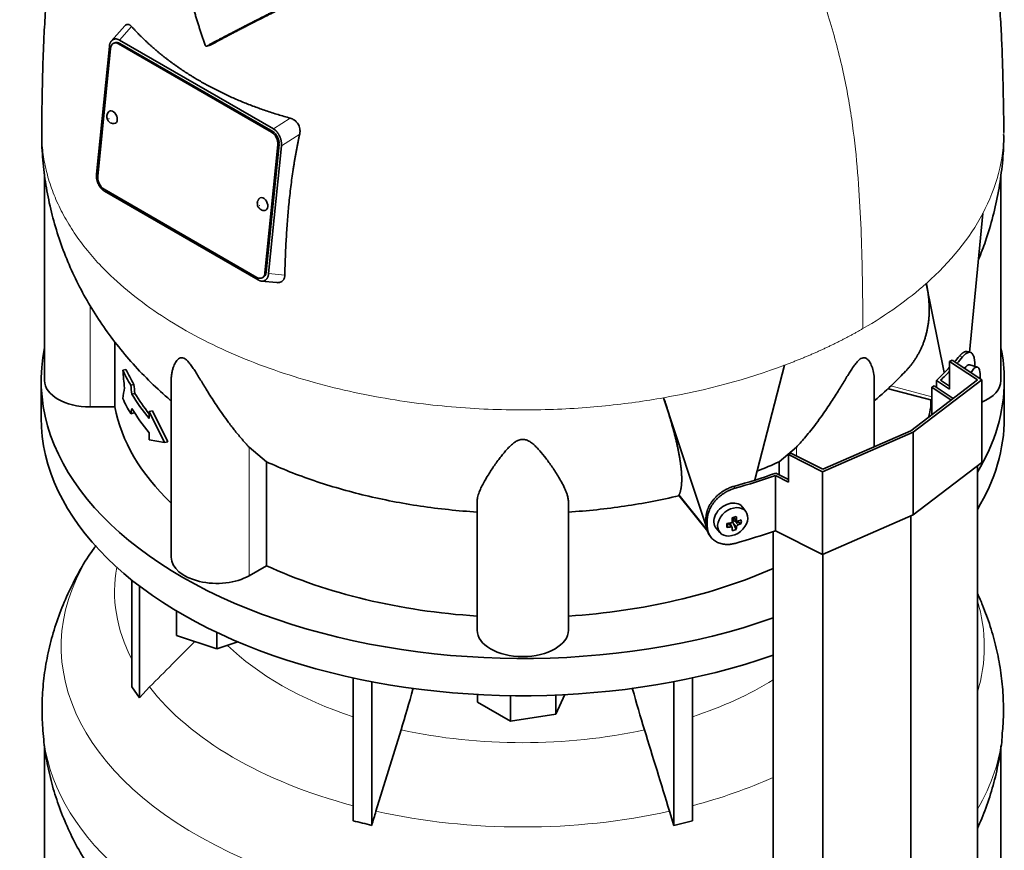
# Model space of a CAD drawing. Header units: millimetres. Extents: x 450 to 1334, y -1400 to 1414.
# Tile 8 of 25: x 1036 to 1327, y -804 to -558. Entities that reach past the tile are written whole.
import ezdxf

# ---------------------------------------------------------------- set-up
doc = ezdxf.new("R2010")
doc.units = ezdxf.units.MM
for name, color, linetype in [('LOW_334-2', 7, 'Continuous'), ('M5X8_UNI7687', 7, 'Continuous'), ('VSI344-454_TERMI', 7, 'Continuous'), ('VSI344-454_TESTA', 7, 'Continuous'), ('VSI344_DIFFUSORE', 7, 'Continuous')]:
    doc.layers.add(name, color=color, linetype=linetype)

# ---------------------------------------------------------------- blocks, each defined once
blk = doc.blocks.new('SE4')
at = {"layer": 'LOW_334-2', "color": 7, "linetype": 'Continuous', "lineweight": 35}
for p, q in [((1305.78, -667.15), (1306.54, -666.77)), ((1311.54, -670.97), (1305.78, -667.15)), ((1305.78, -667.15), (1305.78, -675.38)), ((1306.54, -666.77), (1312.15, -670.5)), ((1319.29, -1058.58), (1319.29, -690.48)), ((1299.63, -1073.65), (1299.63, -705.31)), ((1258.87, -709.9), (1258.87, -1078.28)), ((1273.54, -1085), (1273.54, -716.66))]:
    blk.add_line(p, q, dxfattribs=at)
at = {"layer": 'M5X8_UNI7687', "color": 7, "linetype": 'Continuous', "lineweight": 35}
for p, q in [((1319.29, -661.22), (1317.04, -660.54)), ((1250.79, -704.02), (1249.79, -702.67)), ((1245.2, -708.69), (1245.55, -707.5)), ((1246.72, -708.67), (1246.03, -707.42)), ((1246.98, -705.73), (1248.15, -706.73)), ((1247.94, -709.29), (1247.03, -707.32)), ((1247.06, -705.8), (1247.06, -706.68)), ((1249.43, -707.55), (1247.48, -706.79)), ((1242.02, -708.95), (1243.13, -710.21))]:
    blk.add_line(p, q, dxfattribs=at)
at = {"layer": 'M5X8_UNI7687', "color": 4, "linetype": 'Continuous', "lineweight": 9}
for p, q in [((1246.3, -708.53), (1245.72, -707.48)), ((1248.04, -708.47), (1247.03, -707.32)), ((1247.11, -705.7), (1248.04, -706.5)), ((1247.48, -706.79), (1248.49, -707.94))]:
    blk.add_line(p, q, dxfattribs=at)
at = {"layer": 'M5X8_UNI7687', "color": 7, "linetype": 'Continuous', "lineweight": 35}
blk.add_arc((1310.11, -663.85), 10, 355.3007, 6.9701, dxfattribs=at)
for centre, major_axis, ratio, start_param, end_param in [((1315.73, -665.37), (1.3, 4.83), 0.345066, 0, 0.78056), ((1315.73, -665.37), (1.3, 4.83), 0.345066, 6.272967, 6.283185), ((1317.99, -665.98), (-1.28, -4.76), 0.345066, 2.435688, 4.101845), ((1245.83, -705.72), (3.89, 3.14), 0.739997, 0, 3.172175), ((1245.83, -705.72), (3.89, 3.14), 0.739997, 6.252603, 6.283185), ((1246.92, -702.88), (-1.01, -9.2), 0.152739, -1.021742, -0.87205), ((1243.22, -702.61), (9.99, 0.43), 0.510658, -1.393505, -1.278945), ((1244.15, -706.13), (8.97, 2.29), 0.035701, -1.293098, -1.143406), ((1243.36, -702.44), (2.06, -9.79), 0.279258, 1.046834, 1.161394), ((1247.29, -706.97), (0.391, 0.312), 0.744948, 1.56038, 2.087178), ((1247.49, -707.2), (-0.449, 0.845), 0.482969, 0.934611, 1.452812), ((1247.49, -707.2), (-0.837, 0.408), 0.40333, 4.914112, 5.432313), ((1243.08, -702.52), (3.16, -9.49), 0.408248, 1.007206, 1.121766), ((1243.22, -702.61), (9.99, 0.43), 0.510658, -1.036687, -0.922127), ((1243.22, -702.36), (9.99, -0.48), 0.639648, -0.984117, -0.869557), ((1241.37, -704.38), (6.65, -6.44), 0.71261, 0.529363, 0.679055), ((1243.22, -702.36), (9.99, -0.48), 0.639648, -1.340934, -1.226375), ((1243.36, -702.44), (2.06, -9.79), 0.279258, 0.690017, 0.804576), ((1244.15, -701.13), (7.61, -5.28), 0.901051, 5.557555, 5.707247), ((1243.08, -702.52), (3.16, -9.49), 0.408248, 0.650389, 0.764948)]:
    blk.add_ellipse(centre, major_axis=major_axis, ratio=ratio, start_param=start_param, end_param=end_param, dxfattribs=at)
blk.add_ellipse((1246.89, -707.03), major_axis=(-3.84, -3.1), ratio=0.739997, dxfattribs=at)
for points in [[(1246.3, -707.37), (1246.32, -707.37), (1246.35, -707.36), (1246.4, -707.34), (1246.44, -707.33), (1246.48, -707.3), (1246.52, -707.28), (1246.56, -707.25), (1246.6, -707.21), (1246.63, -707.18), (1246.66, -707.14), (1246.69, -707.1), (1246.71, -707.06), (1246.73, -707.02), (1246.74, -706.97), (1246.75, -706.93), (1246.75, -706.89), (1246.76, -706.86), (1246.75, -706.84)], [(1248.04, -706.5), (1248.04, -706.51), (1248.05, -706.54), (1248.06, -706.58), (1248.07, -706.62), (1248.08, -706.65), (1248.1, -706.68), (1248.13, -706.71), (1248.15, -706.74), (1248.19, -706.76), (1248.22, -706.78), (1248.25, -706.79), (1248.29, -706.8), (1248.33, -706.81), (1248.37, -706.81), (1248.41, -706.8), (1248.45, -706.8), (1248.48, -706.79), (1248.49, -706.78)], [(1248.49, -707.94), (1248.48, -707.95), (1248.45, -707.96), (1248.41, -707.98), (1248.37, -708), (1248.33, -708.03), (1248.29, -708.06), (1248.25, -708.09), (1248.22, -708.12), (1248.19, -708.16), (1248.15, -708.2), (1248.13, -708.24), (1248.1, -708.28), (1248.08, -708.32), (1248.07, -708.35), (1248.06, -708.39), (1248.05, -708.43), (1248.04, -708.46), (1248.04, -708.47)], [(1246.75, -708.82), (1246.76, -708.8), (1246.75, -708.78), (1246.75, -708.74), (1246.74, -708.71), (1246.73, -708.68), (1246.71, -708.65), (1246.69, -708.63), (1246.66, -708.6), (1246.63, -708.58), (1246.6, -708.56), (1246.56, -708.54), (1246.52, -708.53), (1246.48, -708.53), (1246.44, -708.52), (1246.4, -708.52), (1246.35, -708.52), (1246.32, -708.53), (1246.3, -708.53)]]:
    blk.add_open_spline(points, degree=3, dxfattribs=at)
at = {"layer": 'VSI344-454_TERMI', "color": 4, "linetype": 'Continuous', "lineweight": 9}
for p, q in [((1314.9, -658.21), (1313.97, -658)), ((1247.21, -696.54), (1247.59, -697.07)), ((1238.98, -706), (1239.36, -706.54)), ((1239.36, -708.17), (1238.98, -707.63))]:
    blk.add_line(p, q, dxfattribs=at)
at = {"layer": 'VSI344-454_TERMI', "color": 7, "linetype": 'Continuous', "lineweight": 35}
for p, q in [((1317.17, -656.85), (1316.24, -656.63)), ((1311.09, -659.59), (1311.8, -659.18)), ((1319.29, -665.03), (1311.09, -659.59)), ((1311.09, -659.59), (1311.09, -667.75)), ((1311.8, -659.18), (1320.57, -665)), ((1318.56, -661), (1318.56, -660.81)), ((1299.63, -680.09), (1319.29, -665.03)), ((1320.57, -665), (1300.34, -680.51)), ((1307.19, -665.16), (1311.09, -667.75)), ((1307.19, -667.2), (1307.19, -665.16)), ((1308.43, -665.1), (1311.09, -666.87)), ((1320.57, -665), (1320.57, -689.5)), ((1300.34, -680.51), (1273.49, -692.19)), ((1273.54, -691.44), (1299.63, -680.09)), ((1300.34, -680.51), (1300.34, -705)), ((1263.4, -687.12), (1264.11, -686.71)), ((1273.49, -692.19), (1263.4, -687.12)), ((1263.4, -687.12), (1263.4, -695.29)), ((1264.11, -686.71), (1273.54, -691.44)), ((1320.57, -689.5), (1300.34, -705)), ((1259.52, -709.67), (1259.52, -693.34)), ((1259.52, -693.34), (1263.4, -695.29)), ((1259.62, -692.63), (1263.4, -694.52)), ((1273.49, -692.19), (1273.49, -716.68)), ((1300.34, -705), (1273.49, -716.68)), ((1238.98, -707.63), (1238.98, -706)), ((1239.36, -708.17), (1239.36, -706.54)), ((1239.96, -710.86), (1240.34, -711.4)), ((1273.49, -716.68), (1259.52, -709.67))]:
    blk.add_line(p, q, dxfattribs=at)
for centre, major_axis, start_param, end_param in [((1184.77, -621.94), (143.5, 0), -0.472679, -0.450192), ((1184.77, -621.94), (144.5, 0), -0.475462, -0.449757), ((1184.77, -621.94), (143.5, 0), -0.548792, -0.494278), ((1184.77, -621.94), (144.5, 0), -0.543719, -0.506971), ((1184.77, -621.94), (143.5, 0), -1.120604, -1.022004), ((1184.77, -621.94), (144.5, 0), -1.121039, -1.027077), ((1184.77, -638.27), (144.5, 0), -1.121039, -1.027077)]:
    blk.add_ellipse(centre, major_axis=major_axis, ratio=0.57735, start_param=start_param, end_param=end_param, dxfattribs=at)
for points, knots in [([(1313.97, -658), (1314.01, -657.94), (1314.1, -657.84), (1314.22, -657.7), (1314.35, -657.57), (1314.48, -657.44), (1314.6, -657.33), (1314.72, -657.22), (1314.84, -657.12), (1314.96, -657.03), (1315.08, -656.95), (1315.2, -656.87), (1315.32, -656.81), (1315.51, -656.71), (1315.76, -656.62), (1316.03, -656.6), (1316.19, -656.62), (1316.26, -656.64)], [0, 0, 0, 0, 0.0210183, 0.0419351, 0.0627723, 0.0835523, 0.1042975, 0.1250306, 0.145774, 0.1665505, 0.1873825, 0.2082923, 0.229302, 0.2504333, 0.3124933, 0.3747088, 0.4161494, 0.4161494, 0.4161494, 0.4161494]), ([(1318.56, -660.81), (1318.56, -660.73), (1318.55, -660.57), (1318.55, -660.34), (1318.54, -660.11), (1318.53, -659.89), (1318.51, -659.68), (1318.49, -659.47), (1318.47, -659.27), (1318.44, -659.07), (1318.41, -658.89), (1318.37, -658.7), (1318.34, -658.53), (1318.27, -658.25), (1318.16, -657.9), (1317.98, -657.53), (1317.77, -657.23), (1317.54, -657.01), (1317.28, -656.87), (1317, -656.81), (1316.69, -656.84), (1316.4, -656.94), (1316.13, -657.08), (1315.89, -657.24), (1315.65, -657.43), (1315.4, -657.66), (1315.15, -657.91), (1314.98, -658.11), (1314.9, -658.21)], [0, 0, 0, 0, 0.020997, 0.041894, 0.062713, 0.083478, 0.10421, 0.124932, 0.145667, 0.166438, 0.187266, 0.208174, 0.229186, 0.250321, 0.31238, 0.374613, 0.43743, 0.499972, 0.562502, 0.625326, 0.687533, 0.749602, 0.791735, 0.83347, 0.874983, 0.916456, 0.958069, 1, 1, 1, 1]), ([(1238.98, -706), (1238.98, -705.92), (1238.98, -705.76), (1239, -705.51), (1239.02, -705.27), (1239.05, -705.02), (1239.09, -704.78), (1239.14, -704.53), (1239.2, -704.28), (1239.26, -704.03), (1239.34, -703.79), (1239.42, -703.54), (1239.51, -703.29), (1239.68, -702.87), (1239.95, -702.3), (1240.37, -701.58), (1240.86, -700.88), (1241.41, -700.21), (1242.01, -699.57), (1242.66, -698.98), (1243.35, -698.43), (1244, -697.99), (1244.59, -697.64), (1245.1, -697.36), (1245.62, -697.11), (1246.14, -696.89), (1246.67, -696.7), (1247.03, -696.59), (1247.21, -696.54)], [0, 0, 0, 0, 0.020997, 0.041894, 0.062714, 0.083478, 0.10421, 0.124932, 0.145667, 0.166438, 0.187266, 0.208175, 0.229186, 0.250321, 0.312381, 0.374613, 0.43743, 0.499971, 0.5625, 0.625324, 0.687531, 0.7496, 0.791733, 0.833468, 0.874982, 0.916455, 0.958068, 1, 1, 1, 1]), ([(1247.59, -697.07), (1247.5, -697.1), (1247.32, -697.15), (1247.05, -697.24), (1246.79, -697.33), (1246.52, -697.43), (1246.26, -697.54), (1246, -697.65), (1245.74, -697.77), (1245.48, -697.9), (1245.22, -698.03), (1244.97, -698.17), (1244.71, -698.32), (1244.3, -698.58), (1243.73, -698.96), (1243.04, -699.51), (1242.39, -700.11), (1241.78, -700.74), (1241.24, -701.42), (1240.75, -702.12), (1240.33, -702.84), (1240.02, -703.49), (1239.8, -704.07), (1239.64, -704.57), (1239.51, -705.07), (1239.42, -705.56), (1239.37, -706.05), (1239.36, -706.37), (1239.36, -706.54)], [0, 0, 0, 0, 0.021018, 0.041934, 0.062771, 0.083551, 0.104296, 0.125029, 0.145772, 0.166549, 0.18738, 0.20829, 0.2293, 0.250431, 0.312491, 0.374707, 0.437523, 0.500061, 0.56259, 0.62542, 0.687635, 0.749712, 0.791848, 0.833577, 0.875076, 0.916525, 0.958107, 1, 1, 1, 1]), ([(1239.96, -710.86), (1239.83, -710.68), (1239.64, -710.36), (1239.42, -709.9), (1239.26, -709.47), (1239.13, -709.03), (1239.05, -708.58), (1238.99, -708.11), (1238.98, -707.79), (1238.98, -707.63)], [0.6886177, 0.6886177, 0.6886177, 0.6886177, 0.7497121, 0.7918482, 0.8335767, 0.8750754, 0.916525, 0.9581066, 1, 1, 1, 1]), ([(1239.36, -708.17), (1239.36, -708.25), (1239.36, -708.41), (1239.38, -708.65), (1239.4, -708.88), (1239.43, -709.11), (1239.47, -709.34), (1239.52, -709.57), (1239.57, -709.79), (1239.64, -710), (1239.72, -710.22), (1239.8, -710.43), (1239.89, -710.63), (1240.06, -710.97), (1240.33, -711.41), (1240.75, -711.93), (1241.24, -712.39), (1241.78, -712.79), (1242.39, -713.12), (1243.04, -713.39), (1243.73, -713.58), (1244.38, -713.69), (1244.97, -713.73), (1245.48, -713.74), (1246, -713.71), (1246.52, -713.64), (1247.05, -713.54), (1247.41, -713.45), (1247.59, -713.4)], [0, 0, 0, 0, 0.020997, 0.041894, 0.062713, 0.083478, 0.10421, 0.124932, 0.145667, 0.166438, 0.187266, 0.208174, 0.229186, 0.250321, 0.31238, 0.374613, 0.43743, 0.499972, 0.562502, 0.625326, 0.687533, 0.749602, 0.791735, 0.83347, 0.874983, 0.916456, 0.958069, 1, 1, 1, 1])]:
    blk.add_open_spline(points, degree=3, knots=knots, dxfattribs=at)
at = {"layer": 'VSI344-454_TESTA', "color": 7, "linetype": 'Continuous', "lineweight": 35}
for p, q in [((1067, -560.19), (1063.06, -564.66)), ((1063.58, -564.25), (1063.37, -564.37)), ((1064.06, -565.2), (1063.71, -565.35)), ((1065.48, -564.43), (1110.99, -590.7)), ((1062.43, -566.31), (1058.64, -604.15)), ((1062.79, -566.88), (1059, -604.72)), ((1110.42, -591.65), (1065.17, -565.52)), ((1110.77, -591.5), (1065.52, -565.37)), ((1091.28, -566.17), (1092.31, -565.9)), ((1112.87, -592.95), (1112.71, -592.62)), ((1108.49, -633.3), (1112.29, -595.45)), ((1108.84, -633.15), (1112.64, -595.3)), ((1113.34, -595.71), (1109.55, -633.55)), ((1043.27, -604.05), (1043.27, -665.22)), ((1326.27, -665.22), (1326.27, -604.09)), ((1059.11, -606.91), (1059.28, -607.26)), ((1060.86, -608.53), (1106.11, -634.66)), ((1061, -609.16), (1106.51, -635.43)), ((1316.98, -656.91), (1320.88, -615.78)), ((1107.57, -634.83), (1107.92, -634.67)), ((1107.32, -635.75), (1111.98, -636.22)), ((1108.39, -635.62), (1108.61, -635.49)), ((1309.42, -662.78), (1304.19, -636.44)), ((1064.02, -653.71), (1064.02, -673.01)), ((1253.42, -694.58), (1262.24, -660.66)), ((1067.35, -661.89), (1066.42, -662.12)), ((1069.7, -666.38), (1068.77, -666.6)), ((1080.76, -664.92), (1080.76, -717.47)), ((1288.78, -684.81), (1288.78, -664.92)), ((1070, -669), (1069.08, -669.22)), ((1293.02, -667.62), (1305.78, -671.06)), ((1064.02, -673.01), (1056.77, -673.01)), ((1239.44, -709.5), (1226.45, -670.3)), ((1305.51, -670.99), (1305.51, -673.01)), ((1305.78, -673.01), (1305.51, -673.01)), ((1069.7, -674.81), (1068.77, -675.03)), ((1075.18, -674.14), (1074.25, -674.37)), ((1078.79, -683.55), (1074.25, -674.37)), ((1074.25, -674.37), (1074.25, -676.47)), ((1079.72, -683.33), (1075.18, -674.14)), ((1074.25, -680.69), (1074.25, -682.8)), ((1078.79, -683.55), (1074.25, -682.8)), ((1079.72, -683.33), (1078.79, -683.55)), ((1108.93, -689.24), (1103.8, -684.96)), ((1265.73, -684.96), (1260.6, -689.24)), ((1108.93, -689.24), (1108.93, -720.02)), ((1260.6, -689.24), (1260.6, -693.12)), ((1230.98, -699.31), (1231.01, -699.06)), ((1171.27, -739.12), (1171.27, -701.09)), ((1198.27, -739.12), (1198.27, -701.09)), ((1231.02, -699.38), (1239.52, -709.9)), ((1108.93, -720.02), (1103.8, -722.99))]:
    blk.add_line(p, q, dxfattribs=at)
at = {"layer": 'VSI344-454_TESTA', "color": 4, "linetype": 'Continuous', "lineweight": 9}
for p, q in [((1065.48, -564.43), (1069.02, -560.41)), ((1065.52, -565.37), (1065.17, -565.52)), ((1115.98, -587.52), (1110.99, -590.7)), ((1110.42, -591.65), (1110.77, -591.5)), ((1118.76, -592.25), (1113.34, -595.71)), ((1112.64, -595.3), (1112.29, -595.45)), ((1108.49, -633.3), (1108.84, -633.15)), ((1109.55, -633.55), (1114.34, -634.02)), ((1056.77, -673.01), (1056.77, -643.06)), ((1293.71, -666.76), (1305.78, -670.01)), ((1103.8, -722.99), (1103.8, -684.96)), ((1265.73, -687.53), (1265.73, -684.96)), ((1231.01, -699.06), (1239.44, -709.5))]:
    blk.add_line(p, q, dxfattribs=at)
at = {"layer": 'VSI344-454_TESTA', "color": 7, "linetype": 'Continuous', "lineweight": 35}
for centre, major_axis, ratio, start_param, end_param in [((1064.91, -568.1), (1.2, -2.75), 0.643408, 2.425216, 3.996013), ((1065.26, -567.95), (1.2, -2.75), 0.643408, 2.425216, 3.141593), ((1063.37, -587.23), (-0.8, 1.83), 0.643408, 0, 0.21978), ((1063.37, -587.23), (-0.8, 1.83), 0.643408, 2.920391, 6.283185), ((1110.16, -594.23), (1.2, -2.75), 0.643408, 0.85442, 2.425216), ((1110.51, -594.08), (-1.2, 2.75), 0.643408, 3.996013, 5.566809), ((1061.12, -605.95), (-1.2, 2.75), 0.643408, 0.85442, 2.425216), ((1107.91, -612.95), (-0.8, 1.83), 0.643408, 0, 0.21978), ((1107.91, -612.95), (-0.8, 1.83), 0.643408, 2.920391, 6.283185), ((1106.37, -632.08), (-1.2, 2.75), 0.643408, 2.425216, 3.996013), ((1106.72, -631.92), (-1.2, 2.75), 0.643408, 3.141593, 3.996013), ((1184.77, -643.85), (-122.5, 0), 0.57735, 0.261186, 0.327396), ((1184.77, -643.85), (-121.5, 0), 0.57735, 0.260097, 0.326857), ((1056.77, -665.22), (13.5, 0), 0.57735, 3.141593, 4.712389), ((1312.77, -665.22), (-13.5, 0), 0.57735, 2.187452, 3.141593), ((1184.77, -645.96), (-122.5, 0), 0.57735, 0.335083, 0.446047), ((1184.77, -645.96), (-121.5, 0), 0.57735, 0.334608, 0.428513), ((1184.77, -665.22), (-121.5, 0), 0.57735, 0.111341, 0.543224), ((1184.77, -652.29), (-122.5, 0), 0.57735, 0.261186, 0.327396), ((1184.77, -665.22), (121.5, 0), 0.57735, -0.156365, -0.111341), ((1184.77, -650.18), (-122.5, 0), 0.57735, 0.335083, 0.446047), ((1094.26, -717.47), (13.5, 0), 0.57735, 3.141593, 5.497787), ((1184.77, -665.22), (-121.5, 0), 0.57735, 0.896739, 1.459455), ((1184.77, -665.22), (121.5, 0), 0.57735, 4.82373, 5.368326), ((1184.77, -739.12), (13.5, 0), 0.57735, 3.141593, 6.283185)]:
    blk.add_ellipse(centre, major_axis=major_axis, ratio=ratio, start_param=start_param, end_param=end_param, dxfattribs=at)
at = {"layer": 'VSI344-454_TESTA', "color": 4, "linetype": 'Continuous', "lineweight": 9}
for centre in [(1062.31, -587.69), (1106.86, -613.41)]:
    blk.add_ellipse(centre, major_axis=(-0.0254, 0.0582), ratio=0.643408, dxfattribs=at)
for start_param, end_param in [(5.707705, 5.986003), (5.009578, 5.287871)]:
    blk.add_ellipse((1184.77, -591.71), major_axis=(142.36, 0), ratio=0.57735, start_param=start_param, end_param=end_param, dxfattribs=at)
at = {"layer": 'VSI344-454_TESTA', "color": 7, "linetype": 'Continuous', "lineweight": 35}
for points, degree, knots in [([(1060.96, -486.37), (1060.37, -487.51), (1058.8, -490.65), (1056.36, -495.94), (1053.85, -502.19), (1051.68, -508.49), (1049.85, -514.76), (1048.31, -521.03), (1046.93, -527.68), (1045.75, -534.68), (1044.78, -541.99), (1044.02, -549.36), (1043.45, -556.8), (1043.04, -564.02), (1042.79, -570.73), (1042.64, -576.83), (1042.54, -581.64), (1042.47, -585.76), (1042.41, -588.99), (1042.42, -590.91), (1042.42, -591.73)], 3, [0.268708, 0.268708, 0.268708, 0.268708, 0.2934569, 0.3366376, 0.3806974, 0.4228474, 0.4647229, 0.5062222, 0.54758, 0.5968675, 0.6455547, 0.6946082, 0.7468241, 0.800283, 0.8467115, 0.8891063, 0.9336417, 0.9585932, 0.9850441, 1, 1, 1, 1]), ([(1327.11, -591.74), (1327.11, -590.8), (1327.11, -588.73), (1327.06, -585.32), (1326.99, -581.92), (1326.91, -577.74), (1326.79, -572.5), (1326.57, -565.96), (1326.22, -558.99), (1325.71, -551.72), (1325.02, -544.35), (1324.13, -537.13), (1322.99, -529.77), (1321.62, -522.78), (1319.98, -515.87), (1318.1, -509.24), (1315.82, -502.53), (1313.27, -496.19), (1310.83, -490.86), (1309.26, -487.71), (1308.62, -486.46)], 3, [0, 0, 0, 0, 0.0171147, 0.0446827, 0.0706784, 0.0973163, 0.1417862, 0.1869358, 0.2366077, 0.2889616, 0.3390296, 0.3876189, 0.4345971, 0.4858509, 0.5265937, 0.5720835, 0.6181589, 0.6628994, 0.7035656, 0.730842, 0.730842, 0.730842, 0.730842]), ([(1090.77, -565.88), (1090.64, -565.5), (1090.38, -564.75), (1090, -563.6), (1089.61, -562.45), (1089.24, -561.3), (1088.87, -560.14), (1088.51, -558.97), (1088.15, -557.79), (1087.79, -556.61), (1087.44, -555.42), (1087.1, -554.22), (1086.76, -553.02), (1086.43, -551.81), (1086.1, -550.6), (1085.77, -549.38), (1085.45, -548.15), (1085.01, -546.38), (1084.44, -544.05), (1083.75, -541.11), (1083.07, -538.05), (1082.39, -534.87), (1081.72, -531.59), (1081.28, -529.36), (1081.06, -528.23)], 3, [0, 0, 0, 0, 0.030328, 0.060804, 0.091429, 0.122206, 0.153136, 0.184222, 0.215465, 0.246867, 0.278431, 0.310158, 0.342051, 0.374109, 0.406337, 0.438735, 0.471305, 0.504049, 0.578996, 0.657008, 0.738102, 0.822291, 0.909586, 1, 1, 1, 1]), ([(1121.01, -550.99), (1116.84, -553.05), (1113.28, -554.82), (1109.24, -556.84), (1105.7, -558.64), (1103.78, -559.62), (1101.97, -560.54), (1100.08, -561.52), (1098.27, -562.47), (1094.62, -564.37), (1091.28, -566.17)], 2, [0, 0, 0, 0.25, 0.25, 0.5, 0.5, 0.625, 0.625, 0.75, 0.75, 1, 1, 1]), ([(1092.31, -565.9), (1095.64, -564.1), (1099.29, -562.19), (1101.09, -561.25), (1102.98, -560.28), (1104.75, -559.37), (1106.64, -558.41), (1110.2, -556.6), (1114.26, -554.58), (1117.86, -552.78), (1122.07, -550.71)], 2, [0, 0, 0, 0.25, 0.25, 0.375, 0.375, 0.5, 0.5, 0.75, 0.75, 1, 1, 1]), ([(1067, -560.19), (1067.01, -560.18), (1067.12, -560.05), (1067.37, -559.85), (1067.69, -559.75), (1067.95, -559.75), (1068.16, -559.8), (1068.37, -559.88), (1068.59, -560.01), (1068.81, -560.18), (1068.95, -560.33), (1069.02, -560.41)], 3, [0.3819069, 0.3819069, 0.3819069, 0.3819069, 0.392179, 0.5097344, 0.6234902, 0.6817649, 0.7404104, 0.8020867, 0.8651418, 0.9320617, 1, 1, 1, 1]), ([(1069.02, -560.41), (1069.2, -560.61), (1069.56, -561), (1070.12, -561.6), (1070.68, -562.18), (1071.24, -562.77), (1071.82, -563.35), (1072.4, -563.92), (1073, -564.49), (1073.6, -565.05), (1074.2, -565.61), (1074.82, -566.17), (1075.44, -566.71), (1076.07, -567.26), (1076.7, -567.8), (1077.35, -568.33), (1078, -568.86), (1078.66, -569.39), (1079.32, -569.9), (1080, -570.42), (1080.68, -570.93), (1081.36, -571.43), (1082.06, -571.93), (1082.76, -572.42), (1083.47, -572.91), (1084.18, -573.39), (1084.9, -573.87), (1085.63, -574.34), (1086.36, -574.8), (1087.1, -575.26), (1087.85, -575.72), (1088.6, -576.17), (1089.6, -576.75), (1090.85, -577.46), (1092.37, -578.28), (1093.91, -579.08), (1095.47, -579.86), (1097.06, -580.62), (1098.67, -581.36), (1100.31, -582.08), (1101.96, -582.77), (1103.64, -583.45), (1105.34, -584.1), (1107.07, -584.73), (1108.81, -585.33), (1110.57, -585.92), (1112.36, -586.47), (1114.16, -587.01), (1115.37, -587.35), (1115.98, -587.52)], 3, [0, 0, 0, 0, 0.016211, 0.032418, 0.048618, 0.064813, 0.081003, 0.097187, 0.113366, 0.129539, 0.145707, 0.161869, 0.178026, 0.194178, 0.210323, 0.226464, 0.242598, 0.258728, 0.274851, 0.29097, 0.307082, 0.323189, 0.339291, 0.355387, 0.371478, 0.387563, 0.403642, 0.419716, 0.435784, 0.451847, 0.467904, 0.483956, 0.500002, 0.531096, 0.562211, 0.593346, 0.624503, 0.65568, 0.686878, 0.718097, 0.749337, 0.780598, 0.811879, 0.843181, 0.874504, 0.905847, 0.937211, 0.968595, 1, 1, 1, 1]), ([(1090.77, -565.88), (1090.78, -565.9), (1090.8, -565.94), (1090.83, -566), (1090.87, -566.06), (1090.92, -566.12), (1090.99, -566.17), (1091.06, -566.2), (1091.14, -566.21), (1091.21, -566.2), (1091.25, -566.18), (1091.28, -566.17)], 3, [0, 0, 0, 0, 0.083882, 0.167351, 0.251899, 0.376428, 0.501233, 0.625666, 0.750014, 0.87532, 1, 1, 1, 1]), ([(1062.34, -585.56), (1062.32, -585.57), (1062.12, -585.7), (1061.88, -586.11), (1061.67, -586.7), (1061.66, -587.33), (1061.85, -588), (1062.24, -588.55), (1062.57, -588.77), (1062.71, -588.86)], 3, [0, 0, 0, 0, 0.016071, 0.188666, 0.346757, 0.501927, 0.66984, 0.88022, 1, 1, 1, 1]), ([(1115.98, -587.52), (1116.04, -587.54), (1116.17, -587.57), (1116.35, -587.64), (1116.53, -587.71), (1116.76, -587.82), (1117.03, -587.98), (1117.34, -588.19), (1117.61, -588.43), (1117.95, -588.77), (1118.31, -589.26), (1118.63, -589.94), (1118.79, -590.55), (1118.85, -591.06), (1118.86, -591.46), (1118.83, -591.86), (1118.78, -592.12), (1118.76, -592.25)], 3, [0, 0, 0, 0, 0.03415, 0.067958, 0.101516, 0.134917, 0.197958, 0.259657, 0.318285, 0.37658, 0.490339, 0.607904, 0.728718, 0.794673, 0.861368, 0.929571, 1, 1, 1, 1]), ([(1042.46, -591.77), (1042.45, -592.41), (1042.38, -595.27), (1042.78, -600.92), (1043.71, -608.15), (1045.21, -615.33), (1047.22, -622.36), (1049.74, -629.22), (1052.74, -635.89), (1056.22, -642.36), (1060.17, -648.6), (1064.57, -654.61), (1069.42, -660.36), (1074.72, -665.87), (1078.57, -669.37), (1080.65, -671.15), (1080.75, -671.24)], 3, [0, 0, 0, 0, 0.0171473, 0.0897634, 0.1620611, 0.2341525, 0.306163, 0.3782246, 0.4504779, 0.5230734, 0.5961724, 0.6699464, 0.7445732, 0.8202308, 0.8970851, 0.9008421, 0.9008421, 0.9008421, 0.9008421]), ([(1118.76, -592.25), (1118.69, -592.59), (1118.54, -593.26), (1118.33, -594.27), (1118.12, -595.3), (1117.92, -596.33), (1117.73, -597.38), (1117.54, -598.44), (1117.35, -599.5), (1117.17, -600.58), (1117, -601.67), (1116.62, -604.09), (1116.1, -607.91), (1115.54, -613.02), (1115.1, -618.19), (1114.82, -622.45), (1114.63, -625.93), (1114.52, -628.57), (1114.42, -631.28), (1114.37, -633.1), (1114.34, -634.02)], 3, [0, 0, 0, 0, 0.02336, 0.047015, 0.070963, 0.095203, 0.119731, 0.144544, 0.169639, 0.195013, 0.220662, 0.246585, 0.366346, 0.49242, 0.612327, 0.739264, 0.80163, 0.865878, 0.932007, 1, 1, 1, 1]), ([(1319.65, -629.34), (1320.38, -627.55), (1321.97, -623.35), (1324, -616.64), (1325.64, -609.21), (1326.67, -601.83), (1327.12, -596.03), (1327.08, -593.06), (1327.07, -592.37)], 3, [0.3328602, 0.3328602, 0.3328602, 0.3328602, 0.4336687, 0.5662566, 0.6973713, 0.8272292, 0.9560389, 0.9905081, 0.9905081, 0.9905081, 0.9905081]), ([(1106.88, -611.28), (1106.87, -611.29), (1106.67, -611.42), (1106.42, -611.83), (1106.22, -612.42), (1106.21, -613.05), (1106.39, -613.72), (1106.79, -614.27), (1107.12, -614.49), (1107.26, -614.58)], 3, [0, 0, 0, 0, 0.016071, 0.188666, 0.346757, 0.501927, 0.66984, 0.88022, 1, 1, 1, 1]), ([(1114.34, -634.02), (1114.34, -634.08), (1114.34, -634.2), (1114.32, -634.37), (1114.29, -634.53), (1114.25, -634.74), (1114.17, -634.99), (1114.04, -635.25), (1113.89, -635.49), (1113.65, -635.76), (1113.28, -636.03), (1112.74, -636.21), (1112.29, -636.24), (1112.03, -636.22), (1111.98, -636.22)], 3, [0, 0, 0, 0, 0.0335571, 0.0667874, 0.0997731, 0.1325985, 0.1958636, 0.2580457, 0.3183352, 0.3781439, 0.4957181, 0.6141111, 0.7362695, 0.7635613, 0.7635613, 0.7635613, 0.7635613]), ([(1298.1, -662.42), (1298.17, -662.35), (1298.34, -662.17), (1298.61, -661.86), (1298.92, -661.51), (1299.23, -661.15), (1299.52, -660.79), (1299.81, -660.42), (1300.09, -660.05), (1300.36, -659.67), (1300.63, -659.29), (1300.89, -658.9), (1301.14, -658.51), (1301.38, -658.12), (1301.61, -657.72), (1301.84, -657.32), (1302.06, -656.91), (1302.27, -656.5), (1302.47, -656.09), (1302.67, -655.67), (1302.86, -655.24), (1303.04, -654.82), (1303.21, -654.39), (1303.45, -653.76), (1303.74, -652.93), (1304.05, -651.88), (1304.32, -650.82), (1304.54, -649.76), (1304.72, -648.68), (1304.87, -647.59), (1304.97, -646.49), (1305.03, -645.39), (1305.05, -644.29), (1305.04, -643.17), (1304.98, -642.06), (1304.89, -640.94), (1304.77, -639.81), (1304.61, -638.69), (1304.42, -637.57), (1304.27, -636.82), (1304.19, -636.44)], 3, [0.1921012, 0.1921012, 0.1921012, 0.1921012, 0.2005107, 0.2147742, 0.2290298, 0.2432778, 0.2575181, 0.2717506, 0.2859755, 0.3001927, 0.3144023, 0.3286042, 0.3427985, 0.3569852, 0.3711642, 0.3853356, 0.3994995, 0.4136557, 0.4278043, 0.4419454, 0.4560788, 0.4702047, 0.484323, 0.4984337, 0.5315552, 0.5644411, 0.5970912, 0.6295054, 0.6616835, 0.6936252, 0.7253304, 0.756799, 0.7880306, 0.8190252, 0.8497823, 0.8803019, 0.9105837, 0.9406275, 0.970433, 1, 1, 1, 1]), ([(1103.8, -684.96), (1103.59, -684.72), (1103.15, -684.25), (1102.44, -683.46), (1101.63, -682.52), (1100.69, -681.41), (1099.38, -679.79), (1097.8, -677.75), (1096.07, -675.37), (1094.53, -673.13), (1093.16, -671.06), (1091.96, -669.17), (1090.58, -666.94), (1089.32, -664.86), (1088.13, -662.92), (1087.31, -661.65), (1086.52, -660.5), (1085.72, -659.51), (1084.87, -658.73), (1084.06, -658.39), (1083.42, -658.47), (1082.89, -658.78), (1082.42, -659.25), (1081.83, -660.1), (1081.37, -661.16), (1081.02, -662.39), (1080.83, -663.48), (1080.76, -664.34), (1080.76, -664.82), (1080.76, -664.92)], 3, [0, 0, 0, 0, 0.020247, 0.0413012, 0.0631676, 0.0911499, 0.1206822, 0.1725651, 0.2189806, 0.2600001, 0.2962057, 0.3283254, 0.3570821, 0.4069553, 0.4285992, 0.4484587, 0.4665056, 0.4826091, 0.4971306, 0.5113122, 0.5266668, 0.543344, 0.562023, 0.5826937, 0.6304427, 0.6595254, 0.6923195, 0.7261108, 0.734395, 0.734395, 0.734395, 0.734395]), ([(1288.78, -664.92), (1288.78, -664.76), (1288.76, -663.9), (1288.56, -662.44), (1288, -660.68), (1287.31, -659.44), (1286.65, -658.77), (1286.09, -658.48), (1285.56, -658.39), (1284.83, -658.63), (1284.04, -659.27), (1283.28, -660.16), (1282.5, -661.24), (1281.72, -662.42), (1280.89, -663.76), (1279.67, -665.77), (1277.95, -668.59), (1276.09, -671.51), (1274.38, -674.05), (1272.84, -676.23), (1271.22, -678.42), (1269.62, -680.46), (1268.18, -682.2), (1266.88, -683.7), (1266.1, -684.55), (1265.73, -684.96)], 3, [0.2656377, 0.2656377, 0.2656377, 0.2656377, 0.2789295, 0.3409942, 0.392778, 0.4359518, 0.4604978, 0.4716154, 0.4871189, 0.5000341, 0.5129562, 0.5284792, 0.5444389, 0.5641957, 0.583938, 0.6074587, 0.6593255, 0.7214848, 0.7571561, 0.7963778, 0.8446458, 0.8874257, 0.9275339, 0.9650516, 1, 1, 1, 1]), ([(1288.78, -671.24), (1288.82, -671.21), (1290.84, -669.48), (1294.08, -666.59), (1296.79, -663.72), (1298.05, -662.38)], 3, [0.4376151, 0.4376151, 0.4376151, 0.4376151, 0.4439119, 0.7805397, 1, 1, 1, 1]), ([(1231.01, -699.06), (1231.04, -699.01), (1231.1, -698.89), (1231.17, -698.71), (1231.24, -698.52), (1231.31, -698.33), (1231.38, -698.12), (1231.44, -697.91), (1231.49, -697.69), (1231.54, -697.46), (1231.59, -697.23), (1231.63, -696.99), (1231.67, -696.74), (1231.7, -696.48), (1231.73, -696.22), (1231.75, -695.95), (1231.77, -695.67), (1231.79, -695.38), (1231.8, -695.09), (1231.81, -694.79), (1231.81, -694.48), (1231.81, -694.17), (1231.81, -693.85), (1231.8, -693.52), (1231.78, -693.18), (1231.76, -692.84), (1231.74, -692.49), (1231.72, -692.14), (1231.68, -691.78), (1231.65, -691.41), (1231.61, -691.04), (1231.57, -690.66), (1231.52, -690.27), (1231.47, -689.87), (1231.41, -689.47), (1231.35, -689.07), (1231.26, -688.47), (1231.13, -687.67), (1230.94, -686.65), (1230.73, -685.61), (1230.51, -684.54), (1230.26, -683.44), (1229.99, -682.33), (1229.71, -681.2), (1229.41, -680.05), (1229.09, -678.88), (1228.76, -677.69), (1228.41, -676.49), (1228.05, -675.28), (1227.67, -674.05), (1227.28, -672.81), (1226.87, -671.56), (1226.59, -670.72), (1226.45, -670.3)], 3, [0, 0, 0, 0, 0.014374, 0.02874, 0.043097, 0.057447, 0.071789, 0.086123, 0.100449, 0.114767, 0.129077, 0.143379, 0.157674, 0.171961, 0.186239, 0.200511, 0.214774, 0.22903, 0.243278, 0.257518, 0.27175, 0.285975, 0.300193, 0.314402, 0.328604, 0.342798, 0.356985, 0.371164, 0.385335, 0.399499, 0.413655, 0.427804, 0.441945, 0.456079, 0.470204, 0.484323, 0.498433, 0.531555, 0.564441, 0.597091, 0.629505, 0.661683, 0.693625, 0.72533, 0.756799, 0.78803, 0.819025, 0.849782, 0.880302, 0.910583, 0.940627, 0.970433, 1, 1, 1, 1]), ([(1198.27, -701.09), (1198.26, -700.91), (1198.25, -700.54), (1198.15, -699.94), (1197.99, -699.24), (1197.72, -698.42), (1197.24, -697.23), (1196.52, -695.74), (1195.53, -694), (1194.52, -692.38), (1193.52, -690.88), (1192.56, -689.5), (1191.37, -687.89), (1190.18, -686.39), (1188.94, -685.04), (1188.05, -684.17), (1187.12, -683.44), (1186.14, -682.87), (1185.01, -682.56), (1183.83, -682.7), (1182.81, -683.17), (1181.88, -683.83), (1180.99, -684.63), (1179.76, -685.91), (1178.57, -687.37), (1177.35, -688.98), (1176.37, -690.35), (1175.43, -691.73), (1174.28, -693.53), (1173.25, -695.3), (1172.4, -696.98), (1171.81, -698.39), (1171.36, -699.78), (1171.3, -700.67), (1171.27, -701.09)], 3, [0, 0, 0, 0, 0.020247, 0.041301, 0.063168, 0.09115, 0.120682, 0.172565, 0.218981, 0.26, 0.296206, 0.328325, 0.357082, 0.406955, 0.428599, 0.448459, 0.466506, 0.482609, 0.497131, 0.511312, 0.526667, 0.543344, 0.562023, 0.582694, 0.630443, 0.659525, 0.692319, 0.726111, 0.759233, 0.82594, 0.865768, 0.902245, 0.953307, 1, 1, 1, 1]), ([(1108.93, -689.24), (1113.38, -691.29), (1118.08, -693.17), (1127.9, -696.51), (1133.01, -697.98), (1143.53, -700.5), (1148.95, -701.55), (1159.99, -703.19), (1165.6, -703.78), (1171.27, -704.15)], 3, [0, 0, 0, 0, 0.25, 0.25, 0.5, 0.5, 0.75, 0.75, 1, 1, 1, 1]), ([(1230.98, -699.31), (1225.76, -700.55), (1220.38, -701.58), (1209.44, -703.2), (1203.88, -703.79), (1198.27, -704.15)], 3, [0, 0, 0, 0, 0.5, 0.5, 1, 1, 1, 1])]:
    blk.add_open_spline(points, degree=degree, knots=knots, dxfattribs=at)
at = {"layer": 'VSI344-454_TESTA', "color": 4, "linetype": 'Continuous', "lineweight": 9}
for points, knots in [([(1266.27, -527.38), (1267.3, -531.94), (1270.1, -541.6), (1275.23, -556.94), (1279.61, -572.82), (1282.26, -587.84), (1283.82, -601.93), (1284.71, -615.48), (1285.18, -628.72), (1285.33, -640.05), (1285.43, -647.09), (1285.43, -649.82)], [0, 0, 0, 0, 0.117079, 0.240569, 0.360617, 0.476421, 0.590288, 0.703407, 0.816259, 0.929029, 1, 1, 1, 1]), ([(1327.12, -591.74), (1327.12, -595.8), (1326.59, -599.86), (1324.51, -607.9), (1322.94, -611.88), (1320.88, -615.78)], [0.5006326, 0.5006326, 0.5006326, 0.5006326, 0.75, 0.75, 1, 1, 1, 1])]:
    blk.add_open_spline(points, degree=3, knots=knots, dxfattribs=at)
at = {"layer": 'VSI344-454_TESTA', "color": 7, "linetype": 'Continuous', "lineweight": 35}
for points, degree in [([(1063.37, -564.37), (1062.57, -564.94), (1062.43, -566.31)], 2), ([(1065.48, -564.43), (1064.41, -563.81), (1063.58, -564.25)], 2), ([(1062.71, -588.86), (1063.15, -589.09), (1063.54, -589.17), (1063.88, -589.1)], 3), ([(1112.71, -592.62), (1112.06, -591.32), (1110.99, -590.7)], 2), ([(1113.34, -595.71), (1113.48, -594.34), (1112.87, -592.95)], 2), ([(1058.64, -604.15), (1058.5, -605.52), (1059.11, -606.91)], 2), ([(1059.28, -607.26), (1059.94, -608.54), (1061, -609.16)], 2), ([(1107.26, -614.58), (1107.69, -614.81), (1108.08, -614.89), (1108.43, -614.82)], 3), ([(1108.61, -635.49), (1109.42, -634.92), (1109.55, -633.55)], 2), ([(1106.51, -635.43), (1107.57, -636.04), (1108.39, -635.62)], 2), ([(1066.92, -667.39), (1066.75, -665.63), (1066.58, -663.88), (1066.42, -662.12)], 3), ([(1069.08, -669.22), (1068.98, -668.35), (1068.87, -667.47), (1068.77, -666.6)], 3), ([(1070, -669), (1069.9, -668.13), (1069.8, -667.25), (1069.7, -666.38)], 3), ([(1066.92, -667.39), (1066.75, -668.44), (1066.58, -669.5), (1066.42, -670.55)], 3), ([(1069.08, -673.44), (1068.98, -673.97), (1068.87, -674.5), (1068.77, -675.03)], 3), ([(1069.77, -674.41), (1069.75, -674.55), (1069.72, -674.68), (1069.7, -674.81)], 3), ([(1260.6, -689.24), (1258.51, -690.2), (1256.37, -691.13), (1254.17, -692.01)], 3)]:
    blk.add_open_spline(points, degree=degree, dxfattribs=at)
at = {"layer": 'VSI344-454_TESTA', "color": 4, "linetype": 'Continuous', "lineweight": 9}
for points, weights in [([(1042.41, -591.73), (1042.44, -657.57), (1135.74, -686.33), (1226.45, -670.3)], [0.668581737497, 0.547065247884, 0.657538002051, 1]), ([(1262.24, -660.66), (1270.61, -657.52), (1278.37, -653.9), (1285.43, -649.82)], [1, 0.996331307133, 0.996331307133, 1])]:
    blk.add_rational_spline(points, weights, degree=3, dxfattribs=at)
blk.add_open_spline([(1304.19, -636.44), (1298.77, -641.26), (1292.47, -645.76), (1285.43, -649.82)], degree=3, dxfattribs=at)
at = {"layer": 'VSI344_DIFFUSORE', "color": 7, "linetype": 'Continuous', "lineweight": 35}
for p, q in [((1042.27, -665.22), (1042.27, -676.24)), ((1327.27, -676.24), (1327.27, -665.22)), ((1069.06, -755.9), (1069.06, -724.26)), ((1071.35, -759.1), (1071.35, -726.05)), ((1082.26, -740.66), (1082.26, -733.39)), ((1094.26, -744.66), (1094.26, -739.79)), ((1094.26, -744.66), (1082.26, -740.66)), ((1100.49, -742.58), (1094.26, -744.66)), ((1134.54, -795.58), (1134.54, -753.23)), ((1140.08, -796.9), (1140.08, -754.36)), ((1229.45, -796.9), (1229.45, -754.36)), ((1234.99, -795.58), (1234.99, -753.23)), ((1069.06, -755.9), (1071.35, -759.1)), ((1071.35, -759.1), (1074.35, -755.92)), ((1171.38, -760.38), (1171.38, -758.15)), ((1181.18, -766.03), (1171.38, -760.38)), ((1181.18, -766.03), (1181.18, -758.49)), ((1197.24, -758.2), (1194.56, -763.96)), ((1194.56, -763.96), (1194.56, -758.32)), ((1194.56, -763.96), (1181.18, -766.03)), ((1148.75, -768.6), (1141.33, -792.72)), ((1043.27, -773.33), (1043.27, -836.68)), ((1326.27, -836.68), (1326.27, -773.39)), ((1228.2, -792.72), (1229.45, -796.9)), ((1229.45, -796.9), (1234.99, -795.58))]:
    blk.add_line(p, q, dxfattribs=at)
for centre, start_param, end_param in [((1184.77, -665.22), 3.023053, 5.259265), ((1184.77, -665.22), 0, 0.118539), ((1184.77, -665.22), 5.946965, 6.283185), ((1184.77, -676.24), 3.141593, 5.259265), ((1184.77, -676.24), 5.946965, 6.283185)]:
    blk.add_ellipse(centre, major_axis=(142.5, 0), ratio=0.57735, start_param=start_param, end_param=end_param, dxfattribs=at)
at = {"layer": 'VSI344_DIFFUSORE', "color": 4, "linetype": 'Continuous', "lineweight": 9}
for centre, major_axis, start_param, end_param in [((1184.77, -743.96), (136.58, 0), 2.76304, 5.285895), ((1184.77, -727.64), (120.79, 0), 3.038624, 3.432735), ((1184.77, -743.96), (136.58, 0), 0, 0.173656), ((1184.77, -713.88), (-101.4, 0), 0.532702, 1.052595), ((1184.77, -743.96), (136.58, 0), 6.10953, 6.283185), ((1184.77, -713.88), (101.4, 0), 5.23059, 5.5319), ((1184.77, -727.64), (-120.79, 0), 0.417538, 1.141984), ((1184.77, -713.88), (-101.4, 0), 1.207688, 1.933905), ((1184.77, -765.64), (-142.13, 0), 0.048872, 2.119254), ((1184.77, -765.64), (-142.13, 0), 2.812882, 3.092881), ((1184.77, -727.64), (120.79, 0), -1.141984, -0.910344), ((1184.77, -727.64), (-120.79, 0), 1.202936, 1.938657)]:
    blk.add_ellipse(centre, major_axis=major_axis, ratio=0.57735, start_param=start_param, end_param=end_param, dxfattribs=at)
at = {"layer": 'VSI344_DIFFUSORE', "color": 7, "linetype": 'Continuous', "lineweight": 35}
for points, knots in [([(1057.92, -714.86), (1057.31, -715.71), (1055.45, -718.31), (1052.48, -723.49), (1049.34, -729.92), (1046.79, -736.54), (1044.83, -743.22), (1043.45, -749.96), (1042.66, -756.68), (1042.41, -763.39), (1042.67, -767.38), (1042.82, -769.65)], [0, 0, 0, 0, 0.049401, 0.176392, 0.300724, 0.422664, 0.542534, 0.66068, 0.777453, 0.893206, 1, 1, 1, 1]), ([(1326.68, -769.63), (1326.84, -767.66), (1327.11, -763.93), (1326.93, -757.53), (1326.23, -750.93), (1324.97, -744.37), (1323.2, -737.94), (1321.24, -732.58), (1319.86, -729.41), (1319.34, -728.28)], [0, 0, 0, 0, 0.0925764, 0.2077375, 0.3224438, 0.4369725, 0.5516876, 0.6669587, 0.7313566, 0.7313566, 0.7313566, 0.7313566]), ([(1148.75, -768.6), (1149.97, -764.65), (1151.14, -760.63), (1152.3, -756.46), (1152.32, -756.36), (1152.35, -756.26)], [0, 0, 0, 0, 0.5, 0.5, 0.5117022, 0.5117022, 0.5117022, 0.5117022]), ([(1220.78, -768.6), (1219.56, -764.65), (1218.39, -760.63), (1217.23, -756.43), (1217.19, -756.31), (1217.16, -756.19)], [0, 0, 0, 0, 0.5, 0.5, 0.5145298, 0.5145298, 0.5145298, 0.5145298]), ([(1042.82, -769.73), (1043.07, -772.1), (1043.51, -776.16), (1044.9, -782.82), (1046.77, -789.29), (1049.18, -795.65), (1052.08, -801.84), (1055.47, -807.85), (1059.36, -813.67), (1063.72, -819.29), (1068.58, -824.7), (1073.88, -829.83), (1078.13, -833.45), (1080.4, -835.21), (1080.74, -835.47)], [0, 0, 0, 0, 0.077953, 0.1592074, 0.2406, 0.3223773, 0.4047915, 0.4880988, 0.5725524, 0.6583921, 0.7458257, 0.8350046, 0.9259937, 0.9417626, 0.9417626, 0.9417626, 0.9417626]), ([(1319.31, -797.81), (1320.21, -795.83), (1321.93, -791.65), (1324.05, -785.1), (1325.61, -778.33), (1326.48, -773.01), (1326.64, -770.29), (1326.67, -769.64)], [0.6477305, 0.6477305, 0.6477305, 0.6477305, 0.7261912, 0.8115289, 0.8956058, 0.978656, 1, 1, 1, 1])]:
    blk.add_open_spline(points, degree=3, knots=knots, dxfattribs=at)
for points in [[(1058.5, -714.01), (1058.31, -714.28), (1058.12, -714.56), (1057.92, -714.85)], [(1074.35, -755.92), (1078.8, -751.44), (1083.25, -746.96), (1087.7, -742.48)], [(1220.78, -768.6), (1223.26, -776.64), (1225.73, -784.68), (1228.2, -792.72)], [(1141.33, -792.72), (1140.9, -794.1), (1140.49, -795.5), (1140.08, -796.9)], [(1140.08, -796.9), (1138.24, -796.42), (1136.39, -795.98), (1134.54, -795.58)]]:
    blk.add_open_spline(points, degree=3, dxfattribs=at)

msp = doc.modelspace()

# ---------------------------------------------------------------- block references
msp.add_blockref('SE4', (0, 0))

doc.saveas('drawing.dxf')
